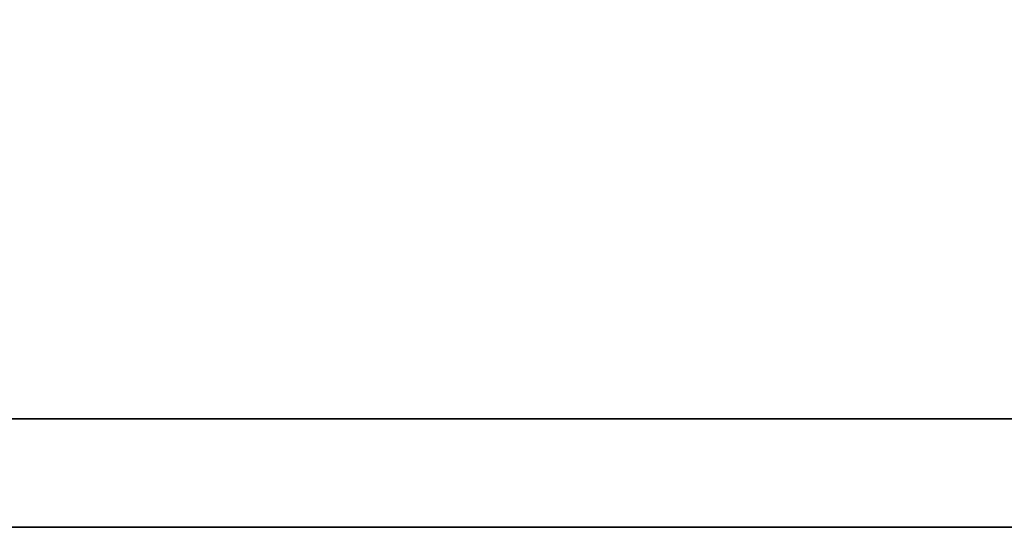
# Model space of a CAD drawing. Extents: x 11.3 to 65.1, y 22.5 to 55.4.
# Tile 24 of 47: x 55.274 to 55.511, y 38.923 to 39.045. Entities that reach past the tile are written whole.
import ezdxf

# ---------------------------------------------------------------- set-up
doc = ezdxf.new("R2010")
doc.units = 0
doc.header["$MEASUREMENT"] = 0
doc.layers.add('DIM', color=4, linetype='CONTINUOUS')
doc.layers.add('layer 1', color=7, linetype='CONTINUOUS')

# ---------------------------------------------------------------- blocks, each defined once
blk = doc.blocks.new('TBI MOTION logo(完整正式版)')
at = {"layer": 'layer 1', "color": 22, "lineweight": 35}
blk.add_open_spline([(75.90875, -9.47875), (75.90875, -9.47875), (75.90875, -12.28625), (75.90875, -12.28625), (75.90875, -12.28625), (75.90875, -12.28625), (75.90875, -12.47875), (75.90875, -12.47875), (75.90875, -12.47875), (75.90875, -12.47875), (75.71625, -12.47875), (75.71625, -12.47875), (75.71625, -12.47875), (75.71625, -12.47875), (-88.32875, -12.47875), (-88.32875, -12.47875), (-88.32875, -12.47875), (-88.32875, -12.47875), (-88.32875, -13.29375), (-88.32875, -13.29375), (-88.32875, -13.29375), (-88.32875, -13.29375), (82.89125, -13.29375), (82.89125, -13.29375), (82.89125, -13.29375), (82.89125, -13.29375), (75.90875, -9.47875), (75.90875, -9.47875)], degree=3, knots=[0, 0, 0, 0, 0.1428571, 0.1428571, 0.1428571, 0.1428572, 0.2857143, 0.2857143, 0.2857143, 0.2857143, 0.4285714, 0.4285714, 0.4285714, 0.4285714, 0.5714286, 0.5714286, 0.5714286, 0.5714286, 0.7142857, 0.7142857, 0.7142857, 0.7142857, 0.8571429, 0.8571429, 0.8571429, 0.8571429, 1, 1, 1, 1], dxfattribs=at)

msp = doc.modelspace()

# ---------------------------------------------------------------- block references
at = {"layer": 'DIM', "color": 7, "xscale": 0.031926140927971, "yscale": 0.031926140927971, "zscale": 0.031926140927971}
msp.add_blockref('TBI MOTION logo(完整正式版)', (57.46837, 39.34746), dxfattribs=at)

doc.saveas('drawing.dxf')
